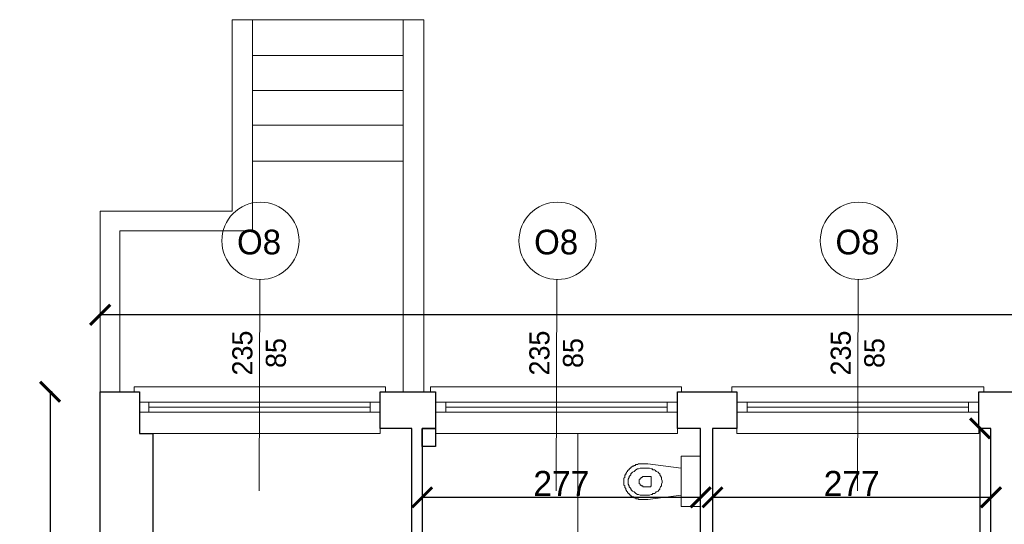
# Model space of a CAD drawing. Header units: centimetres. Extents: x -17621 to 77377, y -18613 to 66.
# Tile 81 of 173: x 10772 to 11751, y -9302 to -8800. Entities that reach past the tile are written whole.
import ezdxf

# ---------------------------------------------------------------- set-up
doc = ezdxf.new("R2010")
doc.units = ezdxf.units.CM
doc.layers.add('0-wymiarowanie rys.CAD', color=5, linetype='Continuous', lineweight=0, true_color=0x0000ff)
for name, color, linetype, lineweight in [('a_drzwi i okna', 2, 'Continuous', 0), ('a_inwentaryzacja', 141, 'Continuous', 0), ('a_wymiarowanie', 211, 'Continuous', 0)]:
    doc.layers.add(name, color=color, linetype=linetype, lineweight=lineweight)
for name, color, linetype in [('PDF2_A220 ŚCIANY WEWNĘTRZNE', 7, 'Continuous'), ('PDF2_A250 SCHODY', 7, 'Continuous'), ('PDF2_A310 STOLARKA ZEWNĘTRZNA', 7, 'Continuous'), ('PDF2_A720 MEBLE', 7, 'Continuous'), ('PDF2_WIDOKOWA', 7, 'Continuous')]:
    doc.layers.add(name, color=color, linetype=linetype)
doc.styles.add('PDF Century Gothic', font='GOTHIC.TTF')
doc.dimstyles.new('ISO-25', dxfattribs={"dimtxt": 25, "dimasz": 20, "dimexe": 0.6, "dimexo": 0.375, "dimtad": 1, "dimdec": 0, "dimtxsty": 'PDF Century Gothic', "dimblk": 'ARCHTICK', "dimcen": 2.5, "dimadec": 1, "dimazin": 0, "dimtfac": 1, "dimtdec": 0, "dimtmove": 0, "dimatfit": 3, "dimldrblk": 'ARCHTICK', "dimfxl": 2, "dimfxlon": 1, "dimarcsym": 0})

# ---------------------------------------------------------------- blocks, each defined once
blk = doc.blocks.new('_ArchTick')
at = {"color": 0, "linetype": 'ByBlock', "const_width": 0.15}
blk.add_lwpolyline([(-0.5, -0.5), (0.5, 0.5)], dxfattribs=at)
blk = doc.blocks.new('*D593')
at = {"layer": 'a_wymiarowanie', "color": 0, "linetype": 'Continuous', "lineweight": -2, "transparency": 16777216}
for p, q in [((11728.92, -9206.86), (11726.32, -9206.86)), ((11726.92, -9527.95), (11726.92, -9206.86)), ((11726.92, -9527.95), (11727.52, -9527.95))]:
    blk.add_line(p, q, dxfattribs=at)
at = {"layer": 'Defpoints', "color": 0, "linetype": 'Continuous', "transparency": 16777216}
for p in [(11726.92, -9206.86), (11737.76, -9206.86), (11726.92, -9527.95)]:
    blk.add_point(p, dxfattribs=at)
at = {"layer": 'a_wymiarowanie', "color": 0, "linetype": 'Continuous', "lineweight": -2, "transparency": 16777216, "xscale": 20, "yscale": 20, "zscale": 20}
for p, rotation in [((11726.92, -9206.86), 90), ((11726.92, -9527.95), 270)]:
    blk.add_blockref('_ArchTick', p, dxfattribs=dict(at, rotation=rotation))
at = {"layer": 'a_wymiarowanie', "color": 0, "linetype": 'Continuous', "lineweight": 0, "transparency": 16777216, "insert": (11713.17, -9367.4), "char_height": 25, "attachment_point": 5, "rotation": 90, "style": 'PDF Century Gothic'}
blk.add_mtext('321', dxfattribs=at)
blk = doc.blocks.new('*D598')
at = {"layer": 'a_wymiarowanie', "color": 0, "linetype": 'Continuous', "lineweight": -2, "transparency": 16777216}
for p, q in [((11172.03, -9273.37), (11172.03, -9275.97)), ((11448.97, -9273.37), (11448.97, -9275.97)), ((11172.03, -9275.37), (11448.97, -9275.37))]:
    blk.add_line(p, q, dxfattribs=at)
at = {"layer": 'Defpoints', "color": 0, "linetype": 'Continuous', "transparency": 16777216}
for p in [(11172.03, -9206.86), (11448.97, -9206.86), (11448.97, -9275.37)]:
    blk.add_point(p, dxfattribs=at)
at = {"layer": 'a_wymiarowanie', "color": 0, "linetype": 'Continuous', "lineweight": -2, "transparency": 16777216, "xscale": 20, "yscale": 20, "zscale": 20, "rotation": 180}
blk.add_blockref('_ArchTick', (11172.03, -9275.37), dxfattribs=at)
at = {"layer": 'a_wymiarowanie', "color": 0, "linetype": 'Continuous', "lineweight": -2, "transparency": 16777216, "xscale": 20, "yscale": 20, "zscale": 20}
blk.add_blockref('_ArchTick', (11448.97, -9275.37), dxfattribs=at)
at = {"layer": 'a_wymiarowanie', "color": 0, "linetype": 'Continuous', "lineweight": 0, "transparency": 16777216, "insert": (11310.5, -9261.62), "char_height": 25, "attachment_point": 5, "style": 'PDF Century Gothic'}
blk.add_mtext('277', dxfattribs=at)
blk = doc.blocks.new('*D599')
at = {"layer": 'a_wymiarowanie', "color": 0, "linetype": 'Continuous', "lineweight": -2, "transparency": 16777216}
for p, q in [((11460.82, -9273.37), (11460.82, -9275.97)), ((11737.76, -9273.37), (11737.76, -9275.97)), ((11460.82, -9275.37), (11737.76, -9275.37))]:
    blk.add_line(p, q, dxfattribs=at)
at = {"layer": 'Defpoints', "color": 0, "linetype": 'Continuous', "transparency": 16777216}
for p in [(11460.82, -9206.86), (11737.76, -9206.86), (11737.76, -9275.37)]:
    blk.add_point(p, dxfattribs=at)
at = {"layer": 'a_wymiarowanie', "color": 0, "linetype": 'Continuous', "lineweight": -2, "transparency": 16777216, "xscale": 20, "yscale": 20, "zscale": 20, "rotation": 180}
blk.add_blockref('_ArchTick', (11460.82, -9275.37), dxfattribs=at)
at = {"layer": 'a_wymiarowanie', "color": 0, "linetype": 'Continuous', "lineweight": -2, "transparency": 16777216, "xscale": 20, "yscale": 20, "zscale": 20}
blk.add_blockref('_ArchTick', (11737.76, -9275.37), dxfattribs=at)
at = {"layer": 'a_wymiarowanie', "color": 0, "linetype": 'Continuous', "lineweight": 0, "transparency": 16777216, "insert": (11599.29, -9261.62), "char_height": 25, "attachment_point": 5, "style": 'PDF Century Gothic'}
blk.add_mtext('277', dxfattribs=at)
blk = doc.blocks.new('*D1063')
at = {"layer": '0-wymiarowanie rys.CAD', "color": 0, "linetype": 'Continuous', "lineweight": -2, "transparency": 16777216}
for p, q in [((10851.85, -9095.93), (10851.85, -9093.33)), ((13271.6, -9093.93), (10851.85, -9093.93)), ((13271.6, -9095.93), (13271.6, -9093.33))]:
    blk.add_line(p, q, dxfattribs=at)
at = {"layer": 'Defpoints', "color": 0, "linetype": 'Continuous', "transparency": 16777216}
for p in [(10851.85, -9093.93), (10851.85, -9170.45), (13271.6, -9170.45)]:
    blk.add_point(p, dxfattribs=at)
at = {"layer": '0-wymiarowanie rys.CAD', "color": 0, "linetype": 'Continuous', "lineweight": -2, "transparency": 16777216, "xscale": 20, "yscale": 20, "zscale": 20, "rotation": 180}
blk.add_blockref('_ArchTick', (10851.85, -9093.93), dxfattribs=at)
at = {"layer": '0-wymiarowanie rys.CAD', "color": 0, "linetype": 'Continuous', "lineweight": -2, "transparency": 16777216, "xscale": 20, "yscale": 20, "zscale": 20}
blk.add_blockref('_ArchTick', (13271.6, -9093.93), dxfattribs=at)
at = {"layer": '0-wymiarowanie rys.CAD', "color": 0, "linetype": 'Continuous', "transparency": 16777216, "insert": (12061.73, -9080.17), "char_height": 25, "attachment_point": 5, "style": 'PDF Century Gothic'}
blk.add_mtext('2420', dxfattribs=at)
blk = doc.blocks.new('*D1064')
at = {"layer": '0-wymiarowanie rys.CAD', "color": 0, "linetype": 'Continuous', "lineweight": -2, "transparency": 16777216}
for p, q in [((10803.89, -9170.45), (10801.29, -9170.45)), ((10801.89, -9170.45), (10801.89, -9756.34)), ((10803.89, -9756.34), (10801.29, -9756.34))]:
    blk.add_line(p, q, dxfattribs=at)
at = {"layer": 'Defpoints', "color": 0, "linetype": 'Continuous', "transparency": 16777216}
for p in [(10851.85, -9170.45), (10801.89, -9756.34), (10851.85, -9756.34)]:
    blk.add_point(p, dxfattribs=at)
at = {"layer": '0-wymiarowanie rys.CAD', "color": 0, "linetype": 'Continuous', "lineweight": -2, "transparency": 16777216, "xscale": 20, "yscale": 20, "zscale": 20}
for p, rotation in [((10801.89, -9170.45), 90), ((10801.89, -9756.34), 270)]:
    blk.add_blockref('_ArchTick', p, dxfattribs=dict(at, rotation=rotation))
at = {"layer": '0-wymiarowanie rys.CAD', "color": 0, "linetype": 'Continuous', "transparency": 16777216, "insert": (10788.14, -9463.4), "char_height": 25, "attachment_point": 5, "rotation": 90, "style": 'PDF Century Gothic'}
blk.add_mtext('586', dxfattribs=at)

msp = doc.modelspace()

# ---------------------------------------------------------------- linework, layer by layer
at = {"layer": 'a_drzwi i okna'}
for p, q in [((11010.44, -9058.76), (11009.91, -9268.94)), ((11305.92, -9058.76), (11305.4, -9268.94)), ((11605.64, -9058.76), (11605.12, -9268.94))]:
    msp.add_line(p, q, dxfattribs=at)
for centre in [(11011.19, -9020.34), (11306.68, -9020.34), (11606.39, -9020.34)]:
    msp.add_circle(centre, 38.43, dxfattribs=at)
at = {"layer": 'a_inwentaryzacja', "lineweight": 25}
for p, q in [((10851.85, -10056.37), (10851.85, -9170.45)), ((10851.85, -9170.45), (10890.79, -9170.45)), ((10890.79, -9170.45), (10890.79, -9211.94)), ((10890.79, -9211.94), (10904.26, -9211.94)), ((10904.26, -9211.94), (10904.26, -9802.54))]:
    msp.add_line(p, q, dxfattribs=at)
for points in [[(11179.5, -9527.95), (11179.5, -9546.8), (11172.03, -9546.8), (11172.03, -9782.59), (11239.47, -9782.59), (11239.47, -9809.68), (11161.87, -9809.68), (11161.87, -9781.74), (11161.87, -9206.86), (11130.4, -9206.86), (11130.4, -9170.45), (11185.43, -9170.45), (11185.43, -9206.86), (11172.03, -9206.86), (11172.03, -9527.95)], [(11718.83, -9527.95), (11737.76, -9527.95), (11737.76, -9206.86), (11725.6, -9206.86), (11725.6, -9170.45), (11785.71, -9170.45), (11785.71, -9206.86), (11764.31, -9206.86), (11764.31, -9775.59), (11764.31, -9809.68), (11672.35, -9809.68), (11672.35, -9782.59), (11737.76, -9782.59), (11737.76, -9546.8), (11718.83, -9546.8)]]:
    msp.add_lwpolyline(points, close=True, dxfattribs=at)
msp.add_lwpolyline([(11342.59, -9681.8), (11342.59, -9782.59), (11397.24, -9782.59), (11397.24, -9809.68), (11320, -9809.68), (11320, -9782.59), (11320, -9782.59), (11320, -9546.8), (11260.03, -9546.8), (11260.03, -9527.95), (11448.97, -9527.95), (11448.97, -9206.86), (11425.88, -9206.86), (11425.88, -9170.45), (11485.15, -9170.45), (11485.15, -9206.86), (11460.82, -9206.86), (11460.82, -9527.95), (11638.3, -9527.95), (11638.3, -9546.8), (11523.09, -9546.8), (11523.09, -9681.8)], dxfattribs=at)
at = {"layer": 'a_inwentaryzacja', "linetype": 'Continuous', "lineweight": 25}
msp.add_lwpolyline([(11172.03, -9206.86), (11185.43, -9206.86), (11185.43, -9224.86), (11172.03, -9224.86)], close=True, dxfattribs=at)
at = {"layer": 'PDF2_A220 ŚCIANY WEWNĘTRZNE', "lineweight": 25}
msp.add_line((10890.79, -9170.45), (10890.79, -9206.86), dxfattribs=at)
at = {"layer": 'PDF2_A250 SCHODY', "lineweight": 5}
for points in [[(10851.85, -9170.45), (10851.85, -8990.96), (10983.08, -8990.96), (10983.08, -8800.46), (11153.26, -8800.46)], [(10871.32, -9170.45), (10871.32, -9010.44), (11003.4, -9010.44), (11003.4, -8800.46)], [(11153.26, -9170.45), (11153.26, -8800.46), (11173.58, -8800.46), (11173.58, -9170.45)], [(11153.26, -8836.02), (11003.4, -8836.02)], [(11153.26, -8870.74), (11003.4, -8870.74)], [(11153.26, -8905.45), (11003.4, -8905.45)], [(11153.26, -8941.01), (11003.4, -8941.01)]]:
    msp.add_lwpolyline(points, dxfattribs=at)
at = {"layer": 'PDF2_A310 STOLARKA ZEWNĘTRZNA', "lineweight": 5}
for points in [[(11130.4, -9211.94), (11130.4, -9170.45), (11135.48, -9170.45), (11135.48, -9165.37), (10890.79, -9165.37), (10885.71, -9165.37), (10885.71, -9170.45), (10890.79, -9170.45), (10890.79, -9211.94)], [(11425.88, -9211.94), (11425.88, -9170.45), (11430.12, -9170.45), (11430.12, -9165.37), (11185.43, -9165.37), (11180.35, -9165.37), (11180.35, -9170.45), (11185.43, -9170.45), (11185.43, -9211.94)], [(11725.6, -9211.94), (11725.6, -9170.45), (11730.68, -9170.45), (11730.68, -9165.37), (11485.15, -9165.37), (11480.07, -9165.37), (11480.07, -9170.45), (11485.15, -9170.45), (11485.15, -9211.94)], [(11130.4, -9190.77), (11120.24, -9190.77), (10900.11, -9190.77), (10890.79, -9190.77), (10890.79, -9180.61), (10900.11, -9180.61), (11120.24, -9180.61), (11130.4, -9180.61)], [(11425.88, -9190.77), (11415.72, -9190.77), (11195.59, -9190.77), (11185.43, -9190.77), (11185.43, -9180.61), (11195.59, -9180.61), (11415.72, -9180.61), (11425.88, -9180.61)], [(11725.6, -9190.77), (11715.44, -9190.77), (11495.31, -9190.77), (11485.15, -9190.77), (11485.15, -9180.61), (11495.31, -9180.61), (11715.44, -9180.61), (11725.6, -9180.61)]]:
    msp.add_lwpolyline(points, close=True, dxfattribs=at)
for points in [[(10900.11, -9180.61), (10900.11, -9190.77)], [(11120.24, -9185.69), (10900.11, -9185.69)], [(11120.24, -9180.61), (11120.24, -9190.77)], [(11195.59, -9180.61), (11195.59, -9190.77)], [(11415.72, -9185.69), (11195.59, -9185.69)], [(11415.72, -9180.61), (11415.72, -9190.77)], [(11495.31, -9180.61), (11495.31, -9190.77)], [(11715.44, -9185.69), (11495.31, -9185.69)], [(11715.44, -9180.61), (11715.44, -9190.77)]]:
    msp.add_lwpolyline(points, dxfattribs=at)
at = {"layer": 'PDF2_A720 MEBLE', "lineweight": 0}
for points in [[(11429.5, -9234.38), (11429.5, -9284.33), (11448.97, -9284.33), (11448.97, -9234.38)], [(11429.5, -9273.32), (11396.48, -9277.56), (11395.63, -9277.56), (11394.78, -9277.56), (11393.94, -9277.56), (11393.09, -9277.56), (11392.24, -9277.56), (11391.4, -9277.56), (11390.55, -9277.56), (11389.7, -9277.56), (11388.86, -9277.56), (11388.01, -9277.56), (11387.16, -9277.56), (11387.16, -9276.71), (11386.32, -9276.71), (11385.47, -9276.71), (11384.62, -9276.71), (11384.62, -9275.86), (11383.78, -9275.86), (11382.93, -9275.86), (11382.08, -9275.02), (11381.24, -9275.02), (11380.39, -9274.17), (11379.54, -9274.17), (11379.54, -9273.32), (11378.7, -9273.32), (11378.7, -9272.48), (11377.85, -9272.48), (11377.85, -9271.63), (11377, -9271.63), (11377, -9270.78), (11376.16, -9270.78), (11376.16, -9269.94), (11375.31, -9269.09), (11375.31, -9268.24), (11374.46, -9268.24), (11374.46, -9267.4), (11374.46, -9266.55), (11373.62, -9265.7), (11373.62, -9264.86), (11373.62, -9264.01), (11372.77, -9263.16), (11372.77, -9262.32), (11372.77, -9261.47), (11372.77, -9260.62), (11372.77, -9259.78), (11372.77, -9258.93), (11372.77, -9258.08), (11372.77, -9257.24), (11372.77, -9256.39), (11373.62, -9255.54), (11373.62, -9254.7), (11373.62, -9253.85), (11373.62, -9253), (11374.46, -9253), (11374.46, -9252.16), (11374.46, -9251.31), (11375.31, -9251.31), (11375.31, -9250.46), (11376.16, -9249.62), (11376.16, -9248.77), (11377, -9248.77), (11377, -9247.92), (11377.85, -9247.92), (11377.85, -9247.08), (11378.7, -9247.08), (11378.7, -9246.23), (11379.54, -9246.23), (11379.54, -9245.38), (11380.39, -9245.38), (11381.24, -9244.54), (11382.08, -9244.54), (11382.93, -9243.69), (11383.78, -9243.69), (11384.62, -9242.84), (11385.47, -9242.84), (11386.32, -9242.84), (11387.16, -9242), (11388.01, -9242), (11388.86, -9242), (11389.7, -9242), (11390.55, -9242), (11391.4, -9242), (11392.24, -9242), (11393.09, -9242), (11393.94, -9242), (11394.78, -9242), (11395.63, -9242), (11396.48, -9242), (11429.5, -9246.23)], [(11410.87, -9259.78), (11410.87, -9258.93), (11410.02, -9257.24), (11410.02, -9256.39), (11410.02, -9255.54), (11409.18, -9253.85), (11408.33, -9253), (11408.33, -9252.16), (11407.48, -9251.31), (11406.64, -9250.46), (11404.94, -9249.62), (11404.1, -9248.77), (11403.25, -9247.92), (11401.56, -9247.92), (11400.71, -9247.08), (11399.86, -9247.08), (11398.17, -9246.23), (11396.48, -9246.23), (11395.63, -9246.23), (11393.94, -9246.23), (11393.09, -9246.23), (11391.4, -9246.23), (11389.7, -9246.23), (11388.86, -9246.23), (11387.16, -9247.08), (11386.32, -9247.08), (11384.62, -9247.92), (11383.78, -9248.77), (11382.93, -9249.62), (11381.24, -9250.46), (11380.39, -9251.31), (11379.54, -9252.16), (11379.54, -9253), (11378.7, -9253.85), (11377.85, -9254.7), (11377.85, -9255.54), (11377, -9257.24), (11377, -9258.08), (11377, -9258.93), (11377, -9260.62), (11377, -9261.47), (11377, -9262.32), (11377.85, -9264.01), (11377.85, -9264.86), (11378.7, -9265.7), (11379.54, -9266.55), (11379.54, -9267.4), (11380.39, -9268.24), (11381.24, -9269.09), (11382.93, -9269.94), (11383.78, -9270.78), (11384.62, -9271.63), (11386.32, -9272.48), (11387.16, -9272.48), (11388.86, -9273.32), (11389.7, -9273.32), (11391.4, -9273.32), (11393.09, -9273.32), (11393.94, -9273.32), (11395.63, -9273.32), (11396.48, -9273.32), (11398.17, -9273.32), (11399.86, -9272.48), (11400.71, -9272.48), (11401.56, -9271.63), (11403.25, -9271.63), (11404.1, -9270.78), (11404.94, -9269.94), (11406.64, -9269.09), (11407.48, -9268.24), (11408.33, -9267.4), (11408.33, -9266.55), (11409.18, -9264.86), (11410.02, -9264.01), (11410.02, -9263.16), (11410.02, -9262.32), (11410.87, -9260.62)], [(11399.86, -9259.78), (11399.86, -9256.39), (11399.86, -9255.54), (11399.86, -9254.7), (11399.02, -9254.7), (11398.17, -9254.7), (11393.09, -9254.7), (11392.24, -9254.7), (11391.4, -9254.7), (11390.55, -9255.54), (11389.7, -9255.54), (11389.7, -9256.39), (11388.86, -9256.39), (11388.86, -9257.24), (11388.01, -9258.08), (11388.01, -9258.93), (11388.01, -9259.78), (11388.01, -9260.62), (11388.01, -9261.47), (11388.86, -9262.32), (11388.86, -9263.16), (11389.7, -9263.16), (11389.7, -9264.01), (11390.55, -9264.01), (11391.4, -9264.01), (11391.4, -9264.86), (11392.24, -9264.86), (11393.09, -9264.86), (11398.17, -9264.86), (11399.02, -9264.86), (11399.86, -9264.01), (11399.86, -9263.16), (11399.86, -9262.32)]]:
    msp.add_lwpolyline(points, close=True, dxfattribs=at)
at = {"layer": 'PDF2_WIDOKOWA', "lineweight": 5}
msp.add_lwpolyline([(11326.9, -9527.95), (11326.9, -9211.94)], dxfattribs=at)

# ---------------------------------------------------------------- texts
at = {"layer": 'a_drzwi i okna', "char_height": 24.547, "attachment_point": 7, "style": 'PDF Century Gothic'}
for insert in [(10987.9, -9034.16), (11283.39, -9034.16), (11583.11, -9034.16)]:
    msp.add_mtext_dynamic_manual_height_columns('O8', width=220.698, gutter_width=15.34, heights=[199.83], dxfattribs=dict(at, insert=insert))
at = {"layer": 'a_drzwi i okna', "char_height": 20, "attachment_point": 1, "rotation": 90, "style": 'PDF Century Gothic'}
for insert in [(10983.18, -9221.82), (11278.66, -9221.82), (11578.38, -9221.82)]:
    msp.add_mtext_dynamic_manual_height_columns('\\pxqc;235\\P85', width=179.8157, gutter_width=12.5, heights=[162.81], dxfattribs=dict(at, insert=insert))

# ---------------------------------------------------------------- dimensions: what is measured, and where the dimension line sits
at = {"layer": '0-wymiarowanie rys.CAD', "linetype": 'Continuous'}
dim = msp.add_linear_dim(base=(10851.85, -9093.93), p1=(13271.6, -9170.45), p2=(10851.85, -9170.45), dimstyle='ISO-25', dxfattribs=at)
dim.commit()
dim.dimension.update_dxf_attribs({"geometry": '*D1063', "text_midpoint": (12061.73, -9080.17)})
dim = msp.add_linear_dim(base=(10801.89, -9756.34), p1=(10851.85, -9170.45), p2=(10851.85, -9756.34), angle=90, dimstyle='ISO-25', dxfattribs=at)
dim.commit()
dim.dimension.update_dxf_attribs({"geometry": '*D1064', "text_midpoint": (10788.14, -9463.4)})
at = {"layer": 'a_wymiarowanie', "linetype": 'Continuous', "lineweight": 0}
dim = msp.add_linear_dim(base=(11726.92, -9206.86), p1=(11726.92, -9527.95), p2=(11737.76, -9206.86), angle=90, dimstyle='ISO-25', override={"dimtmove": 1}, dxfattribs=at)
dim.commit()
dim.dimension.update_dxf_attribs({"geometry": '*D593', "text_midpoint": (11713.17, -9367.4)})
dim = msp.add_linear_dim(base=(11448.97, -9275.37), p1=(11172.03, -9206.86), p2=(11448.97, -9206.86), dimstyle='ISO-25', dxfattribs=at)
dim.commit()
dim.dimension.update_dxf_attribs({"geometry": '*D598', "text_midpoint": (11310.5, -9261.62)})
dim = msp.add_linear_dim(base=(11737.76, -9275.37), p1=(11460.82, -9206.86), p2=(11737.76, -9206.86), dimstyle='ISO-25', override={"dimtmove": 1}, dxfattribs=at)
dim.commit()
dim.dimension.update_dxf_attribs({"geometry": '*D599', "text_midpoint": (11599.29, -9261.62)})

doc.saveas('drawing.dxf')
